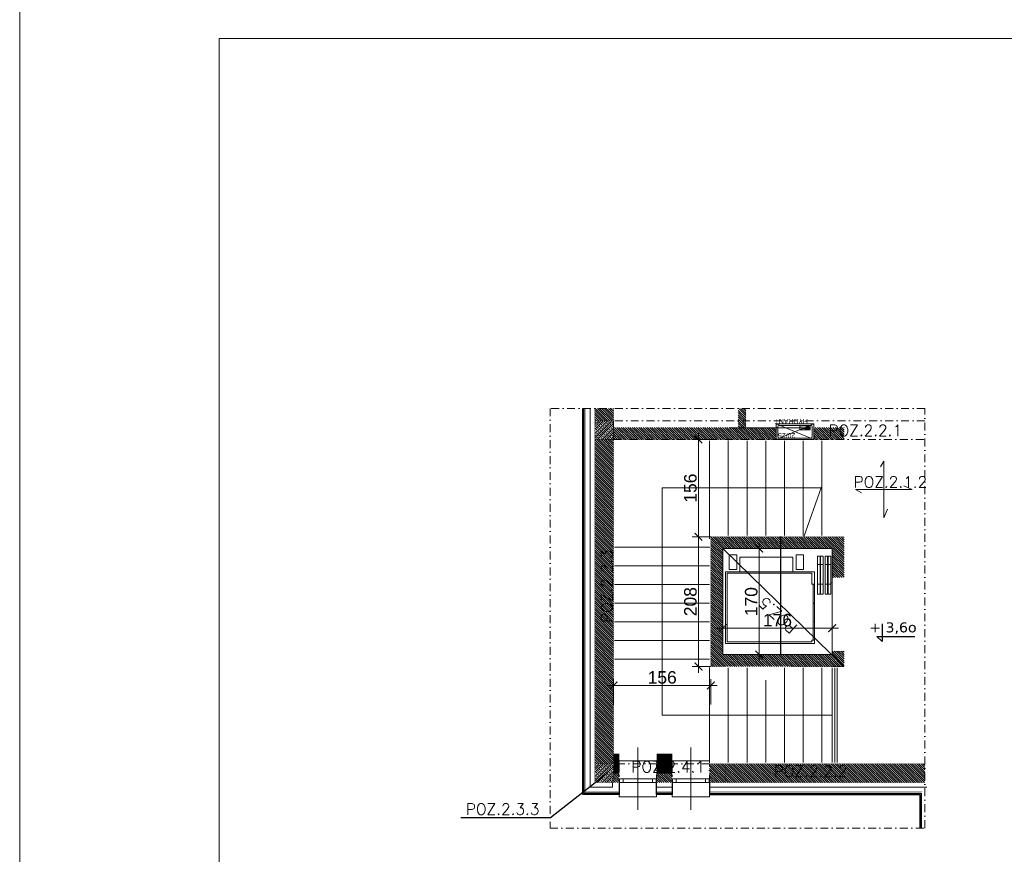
# Model space of a CAD drawing. Extents: x 4615668 to 9294084, y 5325188 to 10688993.
# Tile 2 of 256: x 4632922 to 4634501, y 5329727 to 5331065. Entities that reach past the tile are written whole.
import ezdxf
from ezdxf import colors
from ezdxf.entities.mleader import LeaderData, LeaderLine
from ezdxf.lldxf.tags import DXFTag
from ezdxf.math import Vec2, Vec3

# ---------------------------------------------------------------- set-up
doc = ezdxf.new("R2010")
doc.units = 0
doc.header["$MEASUREMENT"] = 0
doc.linetypes.add('DASHDOT', pattern=[25.4, 12.7, -6.35, 0, -6.35])
for name, color, linetype in [('_', 7, 'Continuous'), ('DIM', 7, 'Continuous'), ('sciany', 1, 'Continuous'), ('STOLARKA', 4, 'Continuous'), ('strop podw.', 3, 'Continuous')]:
    doc.layers.add(name, color=color, linetype=linetype)
for name, color, linetype, lineweight in [('A PPOŻ', 1, 'Continuous', 5), ('hacz', 252, 'Continuous', 0), ('hatch', 253, 'Continuous', 0), ('K-OPISY', 252, 'Continuous', 15), ('K-OPISY @ 10', 252, 'Continuous', 15), ('ocieplenie', 214, 'Continuous', 13), ('schody', 3, 'Continuous', 0), ('sciany - mur', 1, 'Continuous', 30), ('tynk', 252, 'Continuous', 5), ('Wymiar', 7, 'Continuous', 9), ('Wymiat 100', 251, 'Continuous', 5), ('WYPOSAŻENIE', 223, 'Continuous', 9)]:
    doc.layers.add(name, color=color, linetype=linetype, lineweight=lineweight)
doc.styles.add('12', font='ARIALN.TTF', dxfattribs={"height": 12})
doc.styles.add('Arial Narrow 20', font='arial.ttf', dxfattribs={"height": 20})
doc.styles.add('janusz', font='txt', dxfattribs={"height": 10})
doc.styles.add('Opis', font='simplex.shx')
doc.styles.add('Simplex', font='simplex.shx')
doc.styles.get("Standard").update_dxf_attribs({"font": 'txt.shx'})
doc.linetypes.add('BATTING', pattern='A,0.00254,-2.54,[134,ltypeshp.shx,S=2.54,R=0,X=-2.54,Y=0],-5.08,[134,ltypeshp.shx,S=2.54,R=180,X=2.54,Y=0],-2.54', length=10.16254)
tags = doc.linetypes.add('DASH', pattern=[15, 10, -5]).pattern_tags.tags
tags[6:7] = [DXFTag(74, 4), DXFTag(75, 0), DXFTag(340, '0'), DXFTag(46, 0.0), DXFTag(50, 0.0), DXFTag(44, 0.0), DXFTag(45, 0.0)]
tags[4:5] = [DXFTag(74, 4), DXFTag(75, 0), DXFTag(340, '0'), DXFTag(46, 0.0), DXFTag(50, 0.0), DXFTag(44, 0.0), DXFTag(45, 0.0)]
doc.dimstyles.new('1do100 ok', dxfattribs={"dimscale": 0.5, "dimtxt": 12, "dimasz": 25, "dimexe": 20, "dimexo": 0, "dimgap": 5, "dimtad": 1, "dimdec": 0, "dimzin": 9, "dimtxsty": 'Arial Narrow 20', "dimblk": 'ARCHTICK', "dimcen": 3, "dimdle": 20, "dimclrd": 256, "dimclre": 256, "dimclrt": 256, "dimadec": 0, "dimazin": 2, "dimtfac": 1, "dimtdec": 0, "dimtix": 1, "dimtmove": 2, "dimatfit": 3, "dimldrblk": 'NONE', "dimfxl": 0, "dimtvp": 1, "dimtolj": 1, "dimtzin": 0, "dimlwd": 5, "dimlwe": 5, "dimarcsym": 0})
doc.dimstyles.new('1do50', dxfattribs={"dimscale": 5, "dimtxt": 2.5, "dimasz": 2.5, "dimexe": 2.5, "dimexo": 0.5, "dimgap": 1, "dimtad": 1, "dimdec": 1, "dimrnd": 0.5, "dimzin": 12, "dimdsep": 46, "dimtxsty": 'Simplex', "dimblk": 'OBLIQUE', "dimcen": 0.5, "dimdle": 2.5, "dimclrd": 256, "dimclre": 256, "dimclrt": 256, "dimadec": 1, "dimazin": 3, "dimtfac": 1, "dimtdec": 1, "dimtix": 1, "dimtmove": 0, "dimatfit": 3, "dimfxl": 0, "dimtolj": 1, "dimtzin": 0, "dimarcsym": 0})
pattern_1 = [(135, (9980973.481655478, 697005.4819747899), (-1.76776695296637, -1.76776695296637), [])]

# ---------------------------------------------------------------- blocks, each defined once
blk = doc.blocks.new('_ArchTick')
at = {"color": 0, "linetype": 'ByBlock', "const_width": 0.15}
blk.add_lwpolyline([(-0.5, -0.5), (0.5, 0.5)], dxfattribs=at)
blk = doc.blocks.new('*D4771')
at = {"layer": 'Defpoints', "color": 0}
for p in [(4634049.508377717, 5330216.997014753), (4634107.998074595, 5330216.997014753), (4634049.508377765, 5330046.997014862)]:
    blk.add_point(p, dxfattribs=at)
at = {"layer": 'Wymiat 100', "lineweight": 5, "ltscale": 40}
for p, q in [((4634107.998074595, 5330036.997014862), (4634107.998074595, 5330226.997014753)), ((4634070.498074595, 5330216.997014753), (4634117.998074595, 5330216.997014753)), ((4634070.498074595, 5330046.997014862), (4634117.998074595, 5330046.997014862))]:
    blk.add_line(p, q, dxfattribs=at)
at = {"layer": 'Wymiat 100', "linetype": 'ByBlock', "lineweight": 5, "xscale": 12.5, "yscale": 12.5, "zscale": 12.5}
for p, rotation in [((4634107.998074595, 5330216.997014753), 90), ((4634107.998074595, 5330046.997014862), 270)]:
    blk.add_blockref('_ArchTick', p, dxfattribs=dict(at, rotation=rotation))
at = {"layer": 'Wymiat 100', "lineweight": 0, "ltscale": 40, "insert": (4634095.286614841, 5330131.997014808), "char_height": 20, "attachment_point": 5, "rotation": 90, "style": 'Arial Narrow 20'}
blk.add_mtext('\\A1;170', dxfattribs=at)
blk = doc.blocks.new('_None')
blk = doc.blocks.new('*D4772')
at = {"layer": 'Defpoints', "color": 0}
for p in [(4634010.481168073, 5330235.958579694), (4634030.508377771, 5330235.958579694), (4634030.508377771, 5330027.958579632)]:
    blk.add_point(p, dxfattribs=at)
at = {"layer": 'Wymiat 100', "lineweight": 5, "ltscale": 40}
for p, q in [((4634010.481168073, 5330017.958579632), (4634010.481168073, 5330245.958579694)), ((4634030.508377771, 5330235.958579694), (4634000.481168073, 5330235.958579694)), ((4634030.508377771, 5330027.958579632), (4634000.481168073, 5330027.958579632))]:
    blk.add_line(p, q, dxfattribs=at)
at = {"layer": 'Wymiat 100', "linetype": 'ByBlock', "lineweight": 5, "xscale": 12.5, "yscale": 12.5, "zscale": 12.5}
for p, rotation in [((4634010.481168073, 5330235.958579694), 90), ((4634010.481168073, 5330027.958579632), 270)]:
    blk.add_blockref('_ArchTick', p, dxfattribs=dict(at, rotation=rotation))
at = {"layer": 'Wymiat 100', "lineweight": 0, "ltscale": 40, "insert": (4633997.769708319, 5330131.958579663), "char_height": 20, "attachment_point": 5, "rotation": 90, "style": 'Arial Narrow 20'}
blk.add_mtext('\\A1;208', dxfattribs=at)
blk = doc.blocks.new('G$C1A49821B')
at = {"color": 7, "lineweight": 0, "ltscale": 40, "true_color": 0xffffff}
blk.add_lwpolyline([(0, 0), (169.9999999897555, 0), (169.9999999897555, 175.469090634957), (0, 175.469090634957)], close=True, dxfattribs=at)
at = {"layer": 'WYPOSAŻENIE', "ltscale": 10}
blk.add_line((23.00000006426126, 30.36909052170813), (113.0000000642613, 30.36909069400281), dxfattribs=at)
at = {"layer": 'WYPOSAŻENIE', "linetype": 'Continuous', "lineweight": 0}
blk.add_lwpolyline([(18.0000000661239, 28.36909051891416), (133.0000001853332, 28.36909064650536), (132.9999999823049, 170.9690906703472), (17.99999998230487, 170.969090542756)], close=True, dxfattribs=at)
at = {"layer": 'WYPOSAŻENIE', "ltscale": 10}
blk.add_lwpolyline([(113.0000001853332, 28.36909063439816), (113.0000001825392, 32.36909063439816), (130.5000001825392, 32.36909064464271), (130.4999999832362, 168.4690906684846), (20.50000010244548, 168.4690905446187), (20.50000006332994, 32.36909058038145), (23.00000018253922, 32.36909058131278), (23.00000018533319, 28.36909058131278)], dxfattribs=at)
for points in [[(159.9999999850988, 164.9690906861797), (136.6022338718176, 164.9690906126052), (136.6022337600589, 152.9690906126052), (160.0000001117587, 152.9690906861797)], [(133.0000000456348, 62.96909067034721), (156.2707525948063, 62.9690907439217), (156.2707526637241, 147.9690906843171), (132.9999999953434, 147.9690906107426)], [(160.0000001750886, 45.9690906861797), (136.6022339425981, 45.96909061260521), (136.6022338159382, 57.96909061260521), (160.0000001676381, 57.9690906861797)], [(144.5000001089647, 19.46909064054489), (96.99999998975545, 19.46909058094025), (96.99999998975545, 23.46909064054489), (144.5000001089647, 23.46909058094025)], [(144.4999999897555, 14.46909070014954), (96.99999998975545, 14.46909064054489), (96.99999998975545, 18.46909058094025), (144.4999999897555, 18.46909058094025)], [(113.0000001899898, 19.46909065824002), (158.0000001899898, 19.46909062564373), (158.0000001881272, 23.46909068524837), (113.0000001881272, 23.46909065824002)], [(113.0000000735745, 14.46909071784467), (158.0000000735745, 14.46909068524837), (158.0000000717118, 18.46909062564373), (113.0000001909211, 18.46909059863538)], [(144.4999999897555, 7.469090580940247), (96.99999998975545, 7.469090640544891), (96.99999998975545, 11.46909058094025), (144.4999999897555, 11.46909064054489)], [(144.5000001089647, 2.000000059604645), (97.00000010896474, 2.000000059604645), (97.00000010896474, 6.469090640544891), (144.4999999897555, 6.469090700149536)], [(113.0000001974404, 7.46909065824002), (158.0000001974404, 7.469090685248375), (158.0000001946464, 11.46909062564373), (113.0000001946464, 11.46909065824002)], [(113.0000000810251, 2.000000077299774), (158.0000002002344, 2.000000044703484), (158.0000000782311, 6.469090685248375), (113.0000000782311, 6.46909065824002)]]:
    blk.add_lwpolyline(points, close=True, dxfattribs=at)
at = {"layer": 'WYPOSAŻENIE'}
for p in [(53.00000018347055, 30.3690905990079), (81.99999998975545, 30.36909067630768), (83.00000018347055, 30.36909067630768), (111.9999999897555, 30.36909061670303)]:
    blk.add_point(p, dxfattribs=at)
blk = doc.blocks.new('*D4773')
at = {"layer": 'Defpoints', "color": 0}
for p in [(4634049.508377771, 5330089.520560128), (4634049.508377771, 5330046.958579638), (4634225.01856276, 5330046.958579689)]:
    blk.add_point(p, dxfattribs=at)
at = {"layer": 'DIM', "lineweight": 5, "ltscale": 40}
for p, q in [((4634049.508377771, 5330052.020560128), (4634049.508377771, 5330099.520560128)), ((4634225.01856276, 5330052.020560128), (4634225.01856276, 5330099.520560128)), ((4634235.01856276, 5330089.520560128), (4634039.508377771, 5330089.520560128))]:
    blk.add_line(p, q, dxfattribs=at)
at = {"layer": 'DIM', "linetype": 'ByBlock', "lineweight": 5, "xscale": 12.5, "yscale": 12.5, "zscale": 12.5, "rotation": 180}
blk.add_blockref('_ArchTick', (4634049.508377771, 5330089.520560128), dxfattribs=at)
at = {"layer": 'DIM', "linetype": 'ByBlock', "lineweight": 5, "xscale": 12.5, "yscale": 12.5, "zscale": 12.5}
blk.add_blockref('_ArchTick', (4634225.01856276, 5330089.520560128), dxfattribs=at)
at = {"layer": 'DIM', "lineweight": 0, "ltscale": 40, "insert": (4634137.263470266, 5330102.232019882), "char_height": 20, "attachment_point": 5, "style": 'Arial Narrow 20'}
blk.add_mtext('\\A1;176', dxfattribs=at)
blk = doc.blocks.new('G$C5CBE0247')
at = {"layer": 'STOLARKA', "color": 5, "lineweight": 0}
for points in [[(0, 55), (0, 58), (59.99999999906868, 58), (59.99999999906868, 55)], [(0, 3), (0, 0), (59.99999999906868, 0), (59.99999999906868, 3)]]:
    blk.add_lwpolyline(points, dxfattribs=at)
for points in [[(0.5, 23), (6.5, 23), (6.5, 29), (0.5, 29)], [(53.49999999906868, 23), (6.5, 23), (6.5, 29), (53.49999999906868, 29)], [(59.49999999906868, 23), (53.49999999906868, 23), (53.49999999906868, 29), (59.49999999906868, 29)]]:
    blk.add_lwpolyline(points, close=True, dxfattribs=at)
blk = doc.blocks.new('G$C21C1C319')
at = {"layer": 'STOLARKA', "color": 5, "lineweight": 0}
blk.add_line((30, 0), (30, 100), dxfattribs=at)
for points in [[(0.5, 44), (6.5, 44), (6.5, 50), (0.5, 50)], [(53.49999999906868, 44), (6.5, 44), (6.5, 50), (53.49999999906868, 50)], [(59.49999999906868, 44), (53.49999999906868, 44), (53.49999999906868, 50), (59.49999999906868, 50)]]:
    blk.add_lwpolyline(points, close=True, dxfattribs=at)
blk.add_lwpolyline([(0, 24), (0, 21), (59.99999999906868, 21), (59.99999999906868, 24)], dxfattribs=at)
at = {"lineweight": 0, "ltscale": 40}
blk.add_blockref('G$C5CBE0247', (0, 21), dxfattribs=at)
blk = doc.blocks.new('*D4774')
at = {"layer": 'Defpoints', "color": 0}
for p in [(4633874.508377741, 5329997.674746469), (4633874.508377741, 5329967.240292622), (4634030.508377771, 5329967.240292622)]:
    blk.add_point(p, dxfattribs=at)
at = {"layer": 'DIM', "lineweight": 5, "ltscale": 40}
for p, q in [((4633874.508377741, 5329967.240292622), (4633874.508377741, 5330007.674746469)), ((4634030.508377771, 5329967.240292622), (4634030.508377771, 5330007.674746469)), ((4634040.508377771, 5329997.674746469), (4633864.508377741, 5329997.674746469))]:
    blk.add_line(p, q, dxfattribs=at)
at = {"layer": 'DIM', "linetype": 'ByBlock', "lineweight": 5, "xscale": 12.5, "yscale": 12.5, "zscale": 12.5, "rotation": 180}
blk.add_blockref('_ArchTick', (4633874.508377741, 5329997.674746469), dxfattribs=at)
at = {"layer": 'DIM', "linetype": 'ByBlock', "lineweight": 5, "xscale": 12.5, "yscale": 12.5, "zscale": 12.5}
blk.add_blockref('_ArchTick', (4634030.508377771, 5329997.674746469), dxfattribs=at)
at = {"layer": 'DIM', "lineweight": 0, "ltscale": 40, "insert": (4633952.508377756, 5330010.386206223), "char_height": 20, "attachment_point": 5, "style": 'Arial Narrow 20'}
blk.add_mtext('\\A1;156', dxfattribs=at)
blk = doc.blocks.new('G$CFDD6B8A7')
at = {"color": 1}
for p, q in [((60, 33), (0, 8)), ((60, 8), (0, 33)), ((9.650275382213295, 16.18767383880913), (16.16943197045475, 14.49182043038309)), ((9.876855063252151, 17.05868569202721), (16.39601165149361, 15.36283228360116)), ((16.39601165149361, 15.36283228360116), (16.16943197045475, 14.49182043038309)), ((16.16943197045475, 14.49182043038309), (16.45733661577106, 14.25694238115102)), ((16.39601165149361, 15.36283228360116), (16.76187549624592, 15.42764300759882)), ((16.76187549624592, 15.42764300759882), (16.45733661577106, 14.25694238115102)), ((16.45733661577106, 14.25694238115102), (16.74767390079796, 14.18141582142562)), ((17.12652302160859, 15.63777798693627), (16.67336365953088, 13.89575428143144)), ((16.67336365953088, 13.89575428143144), (17.04647956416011, 13.7986941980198)), ((16.76187549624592, 15.42764300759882), (17.05221278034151, 15.35211644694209)), ((17.4996389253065, 15.54071790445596), (17.04647956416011, 13.7986941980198)), ((17.12078980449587, 14.08435573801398), (20.40038304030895, 13.71076530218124)), ((17.12652302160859, 15.63777798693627), (17.4996389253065, 15.54071790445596)), ((17.42532868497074, 15.25505636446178), (20.4712441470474, 13.9831677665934)), ((20.40038304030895, 13.71076530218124), (20.77349894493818, 13.61370521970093)), ((20.4712441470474, 13.9831677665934), (20.84436005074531, 13.88610768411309)), ((20.84436005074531, 13.88610768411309), (20.77349894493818, 13.61370521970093))]:
    blk.add_line(p, q, dxfattribs=at)
for points in [[(0, 8), (60, 8), (60, 33), (0, 33)], [(5.589288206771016, 17.55310767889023), (22.31798222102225, 17.55310767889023), (22.31798222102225, 11.31838067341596), (5.589288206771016, 11.31838067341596)]]:
    blk.add_lwpolyline(points, close=True, dxfattribs=at)
blk.add_lwpolyline([(4.799999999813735, 10.40000000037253), (55.20000000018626, 10.40000000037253, 0.4142135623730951), (57.59999999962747, 12.79999999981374), (57.59999999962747, 28.20000000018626, 0.4142135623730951), (55.20000000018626, 30.59999999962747), (4.799999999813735, 30.59999999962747, 0.4142135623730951), (2.400000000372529, 28.20000000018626), (2.400000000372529, 12.79999999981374, 0.4142135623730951)], format="xyb", close=True, dxfattribs=at)
for radius in [1.722429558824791, 0.8224295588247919]:
    blk.add_circle((9.650275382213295, 14.46524428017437), radius, dxfattribs=at)
blk.add_arc((9.648320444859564, 14.45288225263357), 2.615805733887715, 84.98786008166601, 25.36144416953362, dxfattribs=at)
at = {"color": 1, "char_height": 8, "width": 34.78176942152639, "attachment_point": 1, "style": '12'}
for s, insert in [(' \\P20/25', (29.65028809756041, 44.08931028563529)), ('HYDRANT ', (9.492657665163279, 8))]:
    blk.add_mtext(s, dxfattribs=dict(at, insert=insert))
blk = doc.blocks.new('_Oblique')
at = {"color": 0, "linetype": 'ByBlock', "lineweight": -2}
blk.add_line((-0.5, -0.5), (0.5, 0.5), dxfattribs=at)
blk = doc.blocks.new('*D4798')
at = {"layer": 'Defpoints', "color": 0}
for p in [(4634010.481168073, 5330391.958579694), (4634028.508377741, 5330391.958579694), (4634030.508377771, 5330235.958579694)]:
    blk.add_point(p, dxfattribs=at)
at = {"layer": 'DIM', "lineweight": 5, "ltscale": 40}
for p, q in [((4634010.481168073, 5330225.958579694), (4634010.481168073, 5330401.958579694)), ((4634028.508377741, 5330391.958579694), (4634000.481168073, 5330391.958579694)), ((4634030.508377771, 5330235.958579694), (4634000.481168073, 5330235.958579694))]:
    blk.add_line(p, q, dxfattribs=at)
at = {"layer": 'DIM', "linetype": 'ByBlock', "lineweight": 5, "xscale": 12.5, "yscale": 12.5, "zscale": 12.5}
for p, rotation in [((4634010.481168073, 5330391.958579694), 90), ((4634010.481168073, 5330235.958579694), 270)]:
    blk.add_blockref('_ArchTick', p, dxfattribs=dict(at, rotation=rotation))
at = {"layer": 'DIM', "lineweight": 0, "ltscale": 40, "insert": (4633997.769708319, 5330313.958579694), "char_height": 20, "attachment_point": 5, "rotation": 90, "style": 'Arial Narrow 20'}
blk.add_mtext('\\A1;156', dxfattribs=at)
blk = doc.blocks.new('Z$W@#40D3745B')
at = {"layer": '_', "lineweight": 25, "ltscale": 4}
for p, q in [((8.12045731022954, 28.38340268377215), (8.12045731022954, -3.7355348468e-06)), ((8.12045731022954, -3.7355348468e-06), (-0.0008980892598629, 8.127442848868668)), ((-0.0008980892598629, 8.127442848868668), (60.8210113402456, 8.127442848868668))]:
    blk.add_line(p, q, dxfattribs=at)

msp = doc.modelspace()

# ---------------------------------------------------------------- hatches: boundary and pattern name
at = {"layer": 'hatch', "lineweight": 0, "ltscale": 40, "transparency": 33554687}
h = msp.add_hatch(dxfattribs=at)
h.set_pattern_fill('ANSI31', color=256, scale=20, angle=90)
h.set_pattern_definition([(135, (11605.5122562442, -6609.993478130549), (-1.767766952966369, -1.767766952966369), [])])
h.paths.add_polyline_path([(4634069.444685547, 5330410.958579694), (4633874.508377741, 5330410.958579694), (4633874.508377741, 5330391.958579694), (4634135.388852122, 5330391.958579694), (4634135.388852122, 5330410.881709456), (4634069.444685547, 5330410.881709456), (4634069.444685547, 5330410.958579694)], is_closed=False)
h.paths.add_polyline_path([(4634086.508377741, 5330421.958579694), (4634074.508377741, 5330421.958579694), (4634074.508377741, 5330410.957528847), (4634086.508377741, 5330410.957528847), (4634086.508377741, 5330421.958579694)], is_closed=False)
h.paths.add_polyline_path([(4634086.508377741, 5330421.958579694), (4634086.508377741, 5330441.034399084), (4634074.508377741, 5330441.034399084), (4634074.508377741, 5330421.958579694), (4634086.508377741, 5330421.958579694)], is_closed=False)
h.paths.add_polyline_path([(4633874.508377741, 5330441.822834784), (4633844.508377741, 5330441.822834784), (4633844.508377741, 5330421.958579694), (4633874.508377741, 5330421.958579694), (4633874.508377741, 5330441.822834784)], is_closed=False)
h.paths.add_polyline_path([(4634195.388852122, 5330410.958579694), (4634195.388852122, 5330391.958579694), (4634243.977468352, 5330391.958579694), (4634243.977468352, 5330410.958579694), (4634195.388852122, 5330410.958579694)], is_closed=False)
h = msp.add_hatch(dxfattribs=at)
h.set_pattern_fill('ANSI33', color=256, scale=20, angle=180)
h.set_pattern_definition([(225, (9980973.478947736, 691287.770975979), (3.535533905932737, -3.535533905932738), []), (225, (9980969.943413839, 691287.770975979), (3.535533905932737, -3.535533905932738), [2.5, -1.25])])
h.paths.add_polyline_path([(4633874.508377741, 5330391.958579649), (4633874.508377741, 5330421.958579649), (4633844.508377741, 5330421.958579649), (4633844.508377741, 5330391.958579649)])
h = msp.add_hatch(dxfattribs=at)
h.set_pattern_fill('ANSI31', color=256, scale=20, angle=90)
h.set_pattern_definition(pattern_1)
h.paths.add_polyline_path([(4633859.508377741, 5330391.958579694), (4633844.508377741, 5330391.958579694), (4633844.508377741, 5329871.958579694), (4633859.508377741, 5329871.958579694), (4633859.508377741, 5330391.958579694)], is_closed=False)
h.paths.add_polyline_path([(4633874.508377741, 5330392.003311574), (4633859.508377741, 5330391.958579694), (4633859.508377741, 5329871.958579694), (4633874.508377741, 5329871.958579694), (4633874.508377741, 5330392.003311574)], is_closed=False)
h.paths.add_polyline_path([(4633874.508377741, 5329854.458579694), (4633883.508377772, 5329854.458579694), (4633883.508377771, 5329871.958579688), (4633874.508377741, 5329871.958579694), (4633874.508377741, 5329854.458579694)], is_closed=False)
h.paths.add_polyline_path([(4633874.508377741, 5329854.458579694), (4633883.508377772, 5329854.458579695), (4633883.508377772, 5329841.958579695), (4633874.508377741, 5329841.958579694), (4633874.508377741, 5329854.458579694)], is_closed=False)
h = msp.add_hatch(dxfattribs=at)
h.set_pattern_fill('ANSI31', color=256, scale=20, angle=90)
h.set_pattern_definition([(135, (9970573.777448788, 683270.3593308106), (-1.767766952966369, -1.767766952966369), [])])
h.paths.add_polyline_path([(4634224.977468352, 5330052.458579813), (4634224.97746835, 5330046.958579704), (4634049.508377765, 5330046.958579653), (4634049.508377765, 5330216.958579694), (4634224.977468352, 5330216.958579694), (4634224.977468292, 5330170.458579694), (4634243.977468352, 5330170.458579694), (4634243.977468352, 5330235.958579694), (4634030.508377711, 5330235.958579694), (4634030.508377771, 5330027.958579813), (4634243.977468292, 5330027.958579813), (4634243.977468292, 5330052.458579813)])
h = msp.add_hatch(dxfattribs=at)
h.set_pattern_fill('ANSI33', color=256, scale=20, angle=180)
h.set_pattern_definition([(225, (9980973.478947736, 690737.770975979), (3.535533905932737, -3.535533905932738), []), (225, (9980969.943413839, 690737.770975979), (3.535533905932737, -3.535533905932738), [2.5, -1.25])])
h.paths.add_polyline_path([(4633874.508377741, 5329841.958579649), (4633874.508377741, 5329871.958579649), (4633844.508377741, 5329871.958579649), (4633844.508377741, 5329841.958579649)])
h = msp.add_hatch(dxfattribs=at)
h.set_pattern_fill('ANSI31', color=256, scale=20, angle=90)
h.set_pattern_definition(pattern_1)
h.paths.add_polyline_path([(4633943.508377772, 5329841.958579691), (4633968.508377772, 5329841.958579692), (4633968.508377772, 5329854.458579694), (4633943.508377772, 5329854.458579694)])
h.paths.add_polyline_path([(4633968.508377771, 5329871.958579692), (4633943.508377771, 5329871.958579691), (4633943.508377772, 5329854.458579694), (4633968.508377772, 5329854.458579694)])
h.paths.add_polyline_path([(4634373.672016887, 5329854.458579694), (4634053.508377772, 5329854.458579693), (4634028.508377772, 5329854.458579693), (4634028.508377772, 5329841.958579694), (4634373.672016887, 5329841.958579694)])
h.paths.add_polyline_path([(4634373.672016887, 5329854.458579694), (4634373.672016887, 5329871.958579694), (4634053.508377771, 5329871.958579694), (4634028.508377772, 5329871.958579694), (4634028.508377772, 5329854.458579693), (4634053.508377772, 5329854.458579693)])

# ---------------------------------------------------------------- linework, layer by layer
at = {"lineweight": 0, "ltscale": 40}
for p, q in [((4634225.018562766, 5330025.958579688), (4634225.018562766, 5329873.958579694)), ((4634229.018562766, 5330025.958579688), (4634229.018562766, 5329873.958579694)), ((4634233.018562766, 5330025.958579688), (4634233.018562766, 5329873.958579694))]:
    msp.add_line(p, q, dxfattribs=at)
at = {"linetype": 'DASHDOT', "lineweight": 0}
for points in [[(4633772.613773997, 5329768.958617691), (4634373.672016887, 5329768.958617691), (4634373.672016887, 5330441.822834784), (4633772.613773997, 5330441.822834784)], [(4633943.508377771, 5329841.958579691), (4633943.508377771, 5329871.958579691), (4633883.508377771, 5329871.933327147), (4633883.508377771, 5329841.933327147)], [(4634028.508377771, 5329841.983763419), (4634028.508377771, 5329871.983763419), (4633968.508377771, 5329871.958510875), (4633968.508377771, 5329841.958510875)]]:
    msp.add_lwpolyline(points, close=True, dxfattribs=at)
msp.add_lwpolyline([(4634373.672016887, 5330421.958579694), (4633874.508377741, 5330421.958579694), (4633874.508377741, 5330391.958579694), (4634373.672016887, 5330391.958579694)], dxfattribs=at)
at = {"layer": 'hacz'}
for points in [[(4632922.376878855, 5328147.083410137), (4637122.376878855, 5328147.083410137), (4637122.376878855, 5331095.083410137), (4632922.376878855, 5331095.083410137)], [(4633242.376878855, 5331035.083410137), (4637062.376878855, 5331035.083410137), (4637062.376878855, 5328207.083410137), (4633242.376878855, 5328207.083410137)]]:
    msp.add_lwpolyline(points, close=True, dxfattribs=at)
at = {"layer": 'hatch', "linetype": 'BATTING', "lineweight": 0, "ltscale": 0.75}
for points in [[(4633873.005410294, 5329841.958579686), (4633873.005410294, 5329834.480960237), (4633837.008377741, 5329834.480960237), (4633837.008377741, 5330441.822834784)], [(4633943.505410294, 5329834.458579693), (4633968.505410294, 5329834.458579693)], [(4634028.505410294, 5329834.480960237), (4634028.505410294, 5329834.480960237), (4634377.008377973, 5329834.480960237)]]:
    msp.add_lwpolyline(points, dxfattribs=at)
at = {"layer": 'K-OPISY'}
msp.add_line((4634243.955000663, 5330027.958579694), (4634030.485910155, 5330235.958579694), dxfattribs=at)
at = {"layer": 'ocieplenie', "lineweight": 0, "ltscale": 40, "const_width": 0.1}
for points in [[(4633885.505410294, 5329841.958579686), (4633885.505410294, 5329819.980960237), (4633822.508377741, 5329819.980960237), (4633822.508377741, 5330441.822834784)], [(4633970.505410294, 5329841.958579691), (4633970.505410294, 5329819.958579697), (4633941.505410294, 5329819.958579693), (4633941.505410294, 5329841.958579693)], [(4634026.505410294, 5329841.958579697), (4634026.505410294, 5329819.980960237), (4634362.508377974, 5329819.980960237), (4634362.508377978, 5329768.958617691)]]:
    msp.add_lwpolyline(points, dxfattribs=at)
at = {"layer": 'ocieplenie', "lineweight": -3, "ltscale": 40}
for points in [[(4633883.505410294, 5329841.958579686), (4633883.505410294, 5329822.980960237), (4633825.508377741, 5329822.980960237), (4633825.508377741, 5330441.822834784)], [(4633883.505410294, 5329841.93157979), (4633883.505410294, 5329824.95396034), (4633827.508377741, 5329824.980960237), (4633827.508377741, 5330441.822834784)], [(4633968.505410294, 5329841.958579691), (4633968.505410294, 5329822.958579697), (4633943.505410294, 5329822.958579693), (4633943.505410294, 5329841.958579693)], [(4633968.505410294, 5329841.958579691), (4633968.505410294, 5329824.958579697), (4633943.505410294, 5329824.958579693), (4633943.505410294, 5329841.958579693)], [(4634028.505410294, 5329841.958579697), (4634028.505410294, 5329822.980960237), (4634365.508377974, 5329822.980960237), (4634365.508377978, 5329768.958617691)], [(4634028.505410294, 5329841.958579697), (4634028.505410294, 5329824.980960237), (4634367.508377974, 5329824.980960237), (4634367.508377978, 5329768.958617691)]]:
    msp.add_lwpolyline(points, dxfattribs=at)
at = {"layer": 'ocieplenie', "lineweight": 0, "ltscale": 40}
for points in [[(4633883.505410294, 5329841.958579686, 0.2, 0.2, 0), (4633883.505410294, 5329826.980960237, 0.2, 0.2, 0), (4633829.508377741, 5329826.980960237, 0.2, 0.2, 0), (4633829.508377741, 5330441.822834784, 0, 0, 0)], [(4633968.505410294, 5329841.95857969, 0.2, 0.2, 0), (4633968.505410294, 5329826.958579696, 0.2, 0.2, 0), (4633943.505410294, 5329826.958579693, 0.2, 0.2, 0), (4633943.505410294, 5329841.958579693, 0.2, 0.2, 0)]]:
    msp.add_lwpolyline(points, format="xyseb", dxfattribs=at)
at = {"layer": 'ocieplenie', "lineweight": -3, "ltscale": 40, "const_width": 0.2}
msp.add_lwpolyline([(4634028.505410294, 5329841.958579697), (4634028.505410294, 5329826.980960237), (4634369.508377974, 5329826.980960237), (4634369.508377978, 5329768.958617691)], dxfattribs=at)
at = {"layer": 'schody', "linetype": 'Continuous', "lineweight": 0}
for p, q in [((4634028.508377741, 5330232.497014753), (4634028.508377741, 5330389.997014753)), ((4634058.508377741, 5330237.958579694), (4634058.508377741, 5330390.458579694)), ((4634088.508377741, 5330237.958579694), (4634088.508377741, 5330389.997014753)), ((4634118.508377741, 5330237.958579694), (4634118.508377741, 5330389.997014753)), ((4634148.508377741, 5330237.958579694), (4634148.508377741, 5330389.997014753)), ((4634178.508377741, 5330237.958579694), (4634178.508377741, 5330389.997014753)), ((4634208.508377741, 5330237.958579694), (4634208.508377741, 5330389.997014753)), ((4634208.008377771, 5330315.997014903), (4634179.320877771, 5330235.997014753)), ((4634028.508377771, 5330219.497014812), (4633876.008377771, 5330219.497014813)), ((4634028.508377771, 5330189.497014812), (4633876.008377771, 5330189.497014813)), ((4634028.508377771, 5330159.497014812), (4633876.008377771, 5330159.497014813)), ((4634028.508377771, 5330129.497014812), (4633876.008377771, 5330129.497014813)), ((4634028.508377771, 5330099.497014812), (4633876.008377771, 5330099.497014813)), ((4634028.508377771, 5330069.497014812), (4633876.008377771, 5330069.497014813)), ((4634028.508377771, 5330039.497014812), (4633876.008377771, 5330039.497014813)), ((4634028.508377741, 5330026.497014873), (4634028.508377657, 5329873.997014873)), ((4634028.508377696, 5330025.958579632), (4634028.508377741, 5329873.458579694)), ((4634058.508377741, 5330025.95857964), (4634058.508377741, 5329873.997014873)), ((4634088.508377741, 5330025.958579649), (4634088.508377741, 5329873.997014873)), ((4634118.508377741, 5330006.100936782), (4634118.508377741, 5329873.997014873))]:
    msp.add_line(p, q, dxfattribs=at)
at = {"layer": 'schody', "lineweight": 0, "ltscale": 40}
for p, q in [((4634148.508377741, 5330025.958579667), (4634148.508377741, 5329873.997014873)), ((4634178.508377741, 5330025.958579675), (4634178.508377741, 5329873.997014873)), ((4634208.508377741, 5330025.958579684), (4634208.508377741, 5329873.997014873))]:
    msp.add_line(p, q, dxfattribs=at)
at = {"layer": 'schody', "linetype": 'Continuous', "lineweight": 0}
msp.add_lwpolyline([(4634225.018562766, 5329949.960503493), (4634028.508377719, 5329949.708579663), (4633952.50837779, 5329949.708579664), (4633952.50837779, 5330314.208579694), (4634208.508377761, 5330314.208579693)], dxfattribs=at)
at = {"layer": 'sciany', "ltscale": 40, "const_width": 0.3}
for points in [[(4633844.508377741, 5330441.822834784), (4633844.508377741, 5330421.958579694), (4633874.508377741, 5330421.958579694), (4633874.508377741, 5330441.822834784)], [(4634224.977468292, 5330052.458579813), (4634243.977468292, 5330052.458579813), (4634243.977468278, 5330027.958579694), (4634030.508377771, 5330027.958579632), (4634030.508377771, 5330235.958579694), (4634243.977468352, 5330235.958579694), (4634243.977468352, 5330170.458579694), (4634224.977468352, 5330170.458579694), (4634224.977468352, 5330216.958579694), (4634049.508377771, 5330216.958579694), (4634049.508377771, 5330046.958579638), (4634225.01856276, 5330046.958579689), (4634225.01856276, 5330052.458579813)], [(4634373.672016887, 5329871.958579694), (4634028.508377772, 5329871.958579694), (4634028.508377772, 5329841.958579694), (4634373.672016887, 5329841.958579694)]]:
    msp.add_lwpolyline(points, dxfattribs=at)
for points in [[(4634086.508377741, 5330410.957528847), (4634086.508377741, 5330441.034399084), (4634074.508377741, 5330441.034399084), (4634074.508377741, 5330410.957528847)], [(4633874.508377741, 5330391.958579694), (4633874.508377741, 5330421.958579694), (4633844.508377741, 5330421.958579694), (4633844.508377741, 5330391.958579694)], [(4634243.977468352, 5330410.958579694), (4633874.508377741, 5330410.958579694), (4633874.508377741, 5330391.958579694), (4634243.977468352, 5330391.958579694)], [(4633874.508377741, 5329871.958579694), (4633874.508377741, 5330392.003311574), (4633844.508377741, 5330392.003311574), (4633844.508377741, 5329871.958579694)], [(4633874.508377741, 5329841.958579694), (4633874.508377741, 5329871.958579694), (4633844.508377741, 5329871.958579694), (4633844.508377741, 5329841.958579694)], [(4633883.508377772, 5329841.958579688), (4633874.508377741, 5329841.958579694), (4633874.50837774, 5329871.958579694), (4633883.508377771, 5329871.958579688)], [(4633968.508377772, 5329841.958579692), (4633943.508377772, 5329841.958579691), (4633943.508377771, 5329871.958579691), (4633968.508377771, 5329871.958579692)], [(4634053.508377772, 5329841.958579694), (4634028.508377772, 5329841.958579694), (4634028.508377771, 5329871.958579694), (4634053.508377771, 5329871.958579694)]]:
    msp.add_lwpolyline(points, close=True, dxfattribs=at)
at = {"layer": 'sciany - mur', "lineweight": 0, "ltscale": 40}
msp.add_line((4634061.641737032, 5330410.881709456), (4634177.352882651, 5330410.881709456), dxfattribs=at)
at = {"layer": 'strop podw.', "linetype": 'DASH', "lineweight": 0}
for p, q in [((4634069.444685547, 5330410.958579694), (4634069.444685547, 5330410.881709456)), ((4634129.444685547, 5330410.958579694), (4634129.444685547, 5330410.881709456)), ((4634218.549472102, 5330161.958579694), (4634217.549472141, 5330161.958579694)), ((4634225.01856276, 5330161.958579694), (4634223.018562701, 5330161.958579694))]:
    msp.add_line(p, q, dxfattribs=at)
at = {"layer": 'tynk', "lineweight": 0, "ltscale": 40}
msp.add_line((4634225.01856276, 5330054.458579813), (4634225.01856276, 5330168.458579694), dxfattribs=at)
for points in [[(4634028.508377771, 5330218.958579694), (4634028.508377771, 5330219.497014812)], [(4634223.018562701, 5330168.458579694), (4634222.977468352, 5330168.458579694)]]:
    msp.add_lwpolyline(points, dxfattribs=at)
at = {"layer": 'Wymiar', "linetype": 'Continuous', "ltscale": 40}
for p, q in [((4634307.927762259, 5330357.184231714), (4634302.621301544, 5330347.901084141)), ((4634307.927762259, 5330266.545025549), (4634307.927762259, 5330357.184231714)), ((4634353.247365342, 5330311.864628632), (4634262.608159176, 5330311.864628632)), ((4634262.608159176, 5330311.864628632), (4634271.89130675, 5330306.558167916)), ((4634353.247365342, 5330311.864628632), (4634339.765564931, 5330317.56243719)), ((4634307.927762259, 5330266.545025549), (4634313.625570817, 5330280.02682596))]:
    msp.add_line(p, q, dxfattribs=at)

# ---------------------------------------------------------------- block references
at = {"lineweight": 0, "ltscale": 40, "rotation": 90}
msp.add_blockref('G$C1A49821B', (4634225.01856276, 5330046.958579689), dxfattribs=at)
at = {"lineweight": 0, "ltscale": 40, "xscale": -1}
for p in [(4633943.508377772, 5329797.95857969), (4634028.508377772, 5329797.958579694)]:
    msp.add_blockref('G$C21C1C319', p, dxfattribs=at)
at = {"layer": 'A PPOŻ', "rotation": 180}
msp.add_blockref('G$CFDD6B8A7', (4634195.388852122, 5330424.958579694), dxfattribs=at)
at = {"layer": 'sciany', "linetype": 'Continuous'}
msp.add_blockref('Z$W@#40D3745B', (4634296.864928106, 5330067.992305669), dxfattribs=at)

# ---------------------------------------------------------------- texts
at = {"layer": '_', "lineweight": 25, "ltscale": 4, "insert": (4634284.342068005, 5330098.70746219), "char_height": 16, "width": 225.8784648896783, "attachment_point": 1, "rotation": 359.97852154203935, "style": 'janusz'}
msp.add_mtext('{\\W1.2;\\fTahoma|b0|i0|c238|p34;+ 3,6o  }', dxfattribs=at)
at = {"layer": 'K-OPISY', "char_height": 18, "attachment_point": 9, "style": 'Simplex'}
for s, insert in [('{\\C0;POZ.2.2.1}', (4634337.131897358, 5330397.49119243)), ('{\\C0;POZ.2.1.2}', (4634377.367735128, 5330314.763100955)), ('{\\C0;POZ.2.4.1}', (4634021.109342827, 5329858.088165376)), ('{\\C0;POZ.2.2.2}', (4634249.411123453, 5329851.079621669)), ('{\\C0;POZ.2.3.3}', (4633755.726472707, 5329790.193425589))]:
    msp.add_mtext(s, dxfattribs=dict(at, insert=insert))
at = {"layer": 'K-OPISY @ 10', "char_height": 18, "width": 427.8744737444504, "attachment_point": 1, "style": 'Opis'}
for s, insert, rotation in [('{\\C0;POZ.2.2.3}', (4633854.589178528, 5330097.909499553), 90.00000002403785), ('{\\C0;POZ.5}', (4634158.247703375, 5330079.309230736), 137.26546216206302)]:
    msp.add_mtext(s, dxfattribs=dict(at, insert=insert, rotation=rotation))

# ---------------------------------------------------------------- dimensions: what is measured, and where the dimension line sits
at = {"layer": 'DIM', "color": 1, "lineweight": 0, "ltscale": 40}
dim = msp.add_linear_dim(base=(4634010.481168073, 5330391.958579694), p1=(4634030.508377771, 5330235.958579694), p2=(4634028.508377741, 5330391.958579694), angle=90, dimstyle='1do100 ok', override={"dimfxl": 1, "dimfxlon": 0}, dxfattribs=at)
dim.commit()
dim.dimension.update_dxf_attribs({"geometry": '*D4798', "text_midpoint": (4633997.769708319, 5330313.958579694)})
at = {"layer": 'DIM', "lineweight": 0, "ltscale": 40}
for base, p1, p2, picture, middle in [((4634049.508377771, 5330089.520560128), (4634225.01856276, 5330046.958579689), (4634049.508377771, 5330046.958579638), '*D4773', (4634137.263470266, 5330102.232019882)), ((4633874.508377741, 5329997.674746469), (4634030.508377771, 5329967.240292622), (4633874.508377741, 5329967.240292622), '*D4774', (4633952.508377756, 5330010.386206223))]:
    dim = msp.add_linear_dim(base=base, p1=p1, p2=p2, angle=180, dimstyle='1do100 ok', dxfattribs=at)
    dim.commit()
    dim.dimension.update_dxf_attribs({"geometry": picture, "text_midpoint": middle})
at = {"layer": 'Wymiat 100', "lineweight": 0, "ltscale": 40}
for base, p1, p2, angle, picture, middle in [((4634010.481168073, 5330235.958579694), (4634030.508377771, 5330027.958579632), (4634030.508377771, 5330235.958579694), 90, '*D4772', (4633997.769708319, 5330131.958579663)), ((4634107.998074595, 5330216.997014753), (4634049.508377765, 5330046.997014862), (4634049.508377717, 5330216.997014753), 89.99999999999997, '*D4771', (4634095.286614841, 5330131.997014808))]:
    dim = msp.add_linear_dim(base=base, p1=p1, p2=p2, angle=angle, dimstyle='1do100 ok', override={"dimtxsty": 'Arial Narrow 20', "dimldrblk": 'None'}, dxfattribs=at)
    dim.commit()
    dim.dimension.update_dxf_attribs({"geometry": picture, "text_midpoint": middle})

# ---------------------------------------------------------------- leaders
at = {"layer": 'DIM', "lineweight": 0, "ltscale": 40}
ml = msp.add_multileader_mtext('Standard', dxfattribs=at)
ml.set_content(' ')
ml.set_leader_properties()
ml.build(insert=Vec2(0, 0))
ml.multileader.update_dxf_attribs({"text_right_attachment_type": 6, "dogleg_length": 0.36, "arrow_head_size": 0.18})
ctx = ml.context
ctx.base_point, ctx.char_height, ctx.arrow_head_size, ctx.landing_gap_size, ctx.plane_origin, ctx.plane_x_axis, ctx.plane_y_axis = Vec3(4634142.816785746, 5330236.357014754), 0.18, 0.18, 0.09, Vec3(4634142.816785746, 5330049.497014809), Vec3(6.123233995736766e-17, 1), Vec3(-1, 6.123233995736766e-17)
ctx.right_attachment = 6
notes = []
notes.append((ctx, [(0, (1, 1, 0), (4634142.816785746, 5330235.997014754), (6.123233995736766e-17, 1), 0.36, [(0, [(4634142.816785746, 5330046.997014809)], 0, [])])]))
ctx.mtext.insert, ctx.mtext.text_direction, ctx.mtext.flow_direction = Vec3(4634142.708785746, 5330236.447014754), Vec3(6.123233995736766e-17, 1), 5
at = {"layer": 'K-OPISY', "annotation_type": 0, "has_hookline": 1, "hookline_direction": 1, "text_width": 126}
msp.add_leader([(4633864.529117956, 5329856.789123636), (4633773.226472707, 5329785.193425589), (4633760.726472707, 5329785.193425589)], dimstyle='1do50', override={"dimgap": 1, "dimtad": 1}, dxfattribs=at)
for ctx, leaders in notes:
    for number, flags, end, landing, length, lines in leaders:
        leader = LeaderData()
        leader.index, (leader.has_last_leader_line, leader.has_dogleg_vector, leader.attachment_direction) = number, flags
        leader.last_leader_point, leader.dogleg_vector, leader.dogleg_length = Vec3(end), Vec3(landing), length
        for number, points, colour, breaks in lines:
            line = LeaderLine()
            line.index, line.vertices, line.color, line.breaks = number, Vec3.list(points), colors.encode_raw_color(colour), breaks
            leader.lines.append(line)
        ctx.leaders.append(leader)

doc.saveas('drawing.dxf')
